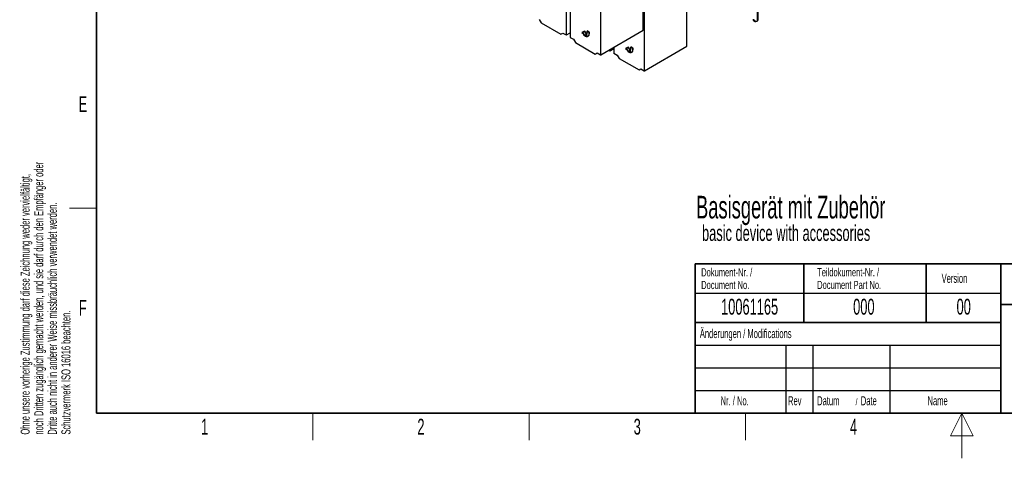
# Paper-space layout 'Blatt4' of a CAD drawing. Header units: millimetres. Extents: x 5 to 418, y 2 to 292.
# Tile 1 of 102: x 9 to 226, y 2 to 99. Entities that reach past the tile are written whole.
import ezdxf

# ---------------------------------------------------------------- set-up
doc = ezdxf.new("R2010")
doc.units = ezdxf.units.MM
doc.layers.add('SLD-0', color=7, linetype='Continuous')
doc.styles.add('SLDTEXTSTYLE0', font='TXT', dxfattribs={"width": 0.605})

psp = doc.layouts.new('Blatt4')

# ---------------------------------------------------------------- linework, layer by layer
at = {"color": 7, "linetype": 'Continuous', "lineweight": 18}
for p, q in [((171.81, 228.56), (171.81, 98.6)), ((129.67, 95.52), (129.67, 113.41)), ((129.71, 113.41), (129.71, 95.52)), ((130.57, 112.89), (130.57, 95)), ((137.24, 91.15), (137.24, 109.04)), ((137.29, 109.04), (137.29, 91.15)), ((146.89, 87.62), (146.89, 105.51)), ((146.94, 105.51), (146.94, 87.62)), ((134.31, 96.05), (134.28, 96.04)), ((134.74, 95.8), (134.72, 95.79)), ((133.74, 95.4), (133.72, 95.39)), ((133.93, 95.29), (133.91, 95.28)), ((139.32, 91.99), (139.32, 92.32)), ((139.37, 92.35), (139.37, 91.99)), ((140.22, 92.84), (140.22, 91.47)), ((143.39, 91.87), (143.37, 91.85)), ((143.58, 91.76), (143.56, 91.74)), ((143.96, 92.52), (143.93, 92.51)), ((144.39, 92.27), (144.37, 92.26))]:
    psp.add_line(p, q, dxfattribs=at)
at = {"color": 7, "linetype": 'Continuous', "lineweight": 25}
for p, q in [((172.01, 98.87), (172.01, 228.84)), ((130.56, 112.91), (130.56, 95.02)), ((146.68, 96.6), (146.68, 109.76)), ((156.33, 93.07), (156.33, 106.22)), ((123.72, 98.96), (124.15, 98.21)), ((124.15, 98.21), (128.51, 95.69)), ((171.1, 98.66), (171.34, 98.52)), ((171.76, 98.56), (171.81, 98.6)), ((128.51, 95.69), (128.95, 95.94)), ((128.95, 95.94), (129.67, 95.52)), ((129.71, 95.52), (130.56, 96.01)), ((133.69, 96.38), (133.11, 96.04)), ((133.13, 96.05), (133.11, 96.04)), ((133.11, 96.04), (133.43, 95.85)), ((133.69, 96.38), (133.13, 96.05)), ((133.13, 96.05), (133.45, 95.87)), ((133.19, 96.03), (133.69, 96.32)), ((133.46, 95.88), (133.19, 96.03)), ((133.45, 95.87), (133.43, 95.85)), ((134.28, 95.36), (133.69, 96.38)), ((133.72, 96.33), (133.69, 96.32)), ((133.69, 96.32), (134.2, 95.45)), ((133.72, 96.33), (134.22, 95.46)), ((134.2, 95.81), (134.17, 95.79)), ((134.17, 95.79), (134.2, 95.75)), ((134.2, 95.81), (134.22, 95.77)), ((134.75, 96.17), (134.28, 96.45)), ((134.28, 96.45), (134.28, 96.04)), ((134.31, 96.43), (134.31, 96.05)), ((134.34, 96.4), (134.32, 96.39)), ((134.32, 96.02), (134.32, 96.39)), ((134.32, 96.39), (134.72, 96.15)), ((134.34, 96.4), (134.74, 96.17)), ((134.74, 96.17), (134.72, 96.15)), ((134.72, 96.15), (134.72, 95.79)), ((134.74, 96.17), (134.74, 95.8)), ((134.75, 95.77), (134.75, 96.17)), ((137.29, 91.15), (146.65, 96.56)), ((130.57, 95), (131.29, 94.58)), ((131.29, 94.58), (131.72, 93.84)), ((131.72, 93.84), (136.09, 91.32)), ((133.91, 95.32), (133.72, 95.43)), ((133.72, 95.39), (133.91, 95.28)), ((133.74, 95.4), (133.93, 95.29)), ((134.2, 95.45), (133.93, 95.6)), ((133.97, 95.49), (133.95, 95.48)), ((133.95, 95.48), (133.98, 95.46)), ((133.99, 95.56), (133.97, 95.54)), ((133.97, 95.54), (134.28, 95.36)), ((133.97, 95.49), (133.97, 95.49)), ((133.99, 95.56), (134.26, 95.4)), ((134.22, 95.46), (134.2, 95.45)), ((134.48, 95.26), (134.5, 95.27)), ((136.09, 91.32), (136.52, 91.57)), ((136.52, 91.57), (137.24, 91.15)), ((139.03, 92.16), (139.32, 91.99)), ((139.37, 91.99), (140.21, 92.48)), ((140.21, 92.84), (140.21, 91.48)), ((140.22, 91.47), (140.94, 91.05)), ((143.34, 92.85), (142.75, 92.51)), ((142.78, 92.52), (142.75, 92.51)), ((142.75, 92.51), (143.08, 92.32)), ((143.34, 92.85), (142.78, 92.52)), ((142.78, 92.52), (143.1, 92.34)), ((142.84, 92.5), (143.34, 92.79)), ((143.11, 92.34), (142.84, 92.5)), ((143.1, 92.34), (143.08, 92.32)), ((143.93, 91.83), (143.34, 92.85)), ((143.37, 92.8), (143.34, 92.79)), ((143.34, 92.79), (143.85, 91.92)), ((143.37, 92.8), (143.87, 91.93)), ((143.56, 91.79), (143.37, 91.89)), ((143.37, 91.85), (143.56, 91.74)), ((143.39, 91.87), (143.58, 91.76)), ((143.85, 91.92), (143.58, 92.07)), ((143.62, 91.96), (143.6, 91.95)), ((143.6, 91.95), (143.63, 91.93)), ((143.64, 92.02), (143.61, 92.01)), ((143.61, 92.01), (143.93, 91.83)), ((143.62, 91.96), (143.62, 91.96)), ((143.64, 92.02), (143.91, 91.87)), ((143.85, 92.28), (143.82, 92.26)), ((143.82, 92.26), (143.85, 92.22)), ((143.85, 92.28), (143.87, 92.23)), ((143.87, 91.93), (143.85, 91.92)), ((144.4, 92.64), (143.93, 92.92)), ((143.93, 92.92), (143.93, 92.51)), ((143.96, 92.9), (143.96, 92.52)), ((143.99, 92.87), (143.97, 92.85)), ((143.97, 92.49), (143.97, 92.85)), ((143.97, 92.85), (144.37, 92.62)), ((143.99, 92.87), (144.39, 92.64)), ((144.13, 91.73), (144.15, 91.74)), ((144.39, 92.64), (144.37, 92.62)), ((144.37, 92.62), (144.37, 92.26)), ((144.39, 92.64), (144.39, 92.27)), ((144.4, 92.23), (144.4, 92.64)), ((146.94, 87.62), (156.3, 93.03)), ((140.94, 91.05), (141.37, 90.31)), ((141.37, 90.31), (145.74, 87.79)), ((145.74, 87.79), (146.17, 88.04)), ((146.17, 88.04), (146.89, 87.62))]:
    psp.add_line(p, q, dxfattribs=at)
for centre, radius, start, end in [((171.34, 98.99), 0.411, 173.7012, 234.9867), ((171.53, 98.85), 0.364, 170.786, 309.2033), ((171.68, 98.9), 0.335, 294.3747, 354.3052), ((134.07, 95.93), 0.649, 186.8334, 237.1491), ((134.09, 95.94), 0.649, 186.8334, 237.1491), ((134.02, 95.9), 0.563, 182.6055, 237.3945), ((134.22, 95.71), 0.502, 230.7967, 9.214), ((134.24, 95.68), 0.524, 230.7967, 9.214), ((134.02, 96.01), 0.268, 305.698, 5.6204), ((134.04, 96.03), 0.268, 305.698, 5.6204), ((134.03, 95.99), 0.293, 305.698, 5.6204), ((134.2, 95.73), 0.551, 304.0564, 7.2558), ((134.39, 95.61), 0.458, 180.6553, 196.5456), ((134.28, 95.78), 0.604, 234.3824, 294.3071), ((134.44, 95.63), 0.483, 184.529, 196.2958), ((134.41, 95.6), 0.451, 187.2404, 198.2668), ((143.72, 92.4), 0.649, 186.8334, 237.1491), ((143.74, 92.41), 0.649, 186.8334, 237.1491), ((143.67, 92.37), 0.563, 182.6055, 237.3945), ((143.87, 92.17), 0.502, 230.7967, 9.214), ((143.89, 92.15), 0.524, 230.7967, 9.214), ((144.04, 92.08), 0.458, 180.6553, 196.5456), ((143.93, 92.25), 0.604, 234.3824, 294.3071), ((144.09, 92.1), 0.483, 184.529, 196.2958), ((144.06, 92.07), 0.451, 187.2404, 198.2668), ((143.67, 92.48), 0.268, 305.698, 5.6204), ((143.69, 92.49), 0.268, 305.698, 5.6204), ((143.68, 92.46), 0.293, 305.698, 5.6204), ((143.85, 92.2), 0.551, 304.0564, 7.2558)]:
    psp.add_arc(centre, radius, start, end, dxfattribs=at)
for centre, major_axis, ratio, start_param, end_param in [((146.65, 96.58), (0.0171, 0.0286), 0.587369, 3.9534, 5.506743), ((129.69, 95.54), (0.0333, 0.0005), 0.587275, 3.917956, 5.471299), ((130.59, 95.02), (0.0333, 0.0005), 0.587275, 3.132557, 3.917956), ((139.34, 92), (0.0333, 0.0005), 0.587275, 3.917956, 5.471299), ((140.24, 91.48), (0.0333, 0.0005), 0.587275, 3.132557, 3.917956), ((156.3, 93.05), (0.0171, 0.0286), 0.587369, 3.9534, 5.506743), ((137.27, 91.16), (0.0333, 0.0005), 0.587275, 3.917956, 5.471299), ((146.92, 87.63), (0.0333, 0.0005), 0.587275, 3.917956, 5.471299)]:
    psp.add_ellipse(centre, major_axis=major_axis, ratio=ratio, start_param=start_param, end_param=end_param, dxfattribs=at)
at = {"layer": 'SLD-0', "lineweight": 35}
for p, q in [((26, 282.5), (26, 12)), ((158.12, 45), (225.62, 45)), ((158.12, 45), (158.12, 32)), ((182.12, 45), (182.12, 32)), ((209.12, 45), (209.12, 32)), ((225.62, 45), (225.62, 32)), ((225.62, 45), (266.33, 45)), ((225.62, 45), (225.62, 36)), ((225.62, 36), (266.33, 36)), ((225.62, 36), (225.62, 12)), ((158.12, 32), (158.12, 12)), ((158.12, 32), (225.62, 32)), ((225.62, 32), (225.62, 12)), ((26, 12), (408, 12)), ((158.12, 12), (225.62, 12)), ((225.62, 12), (266.33, 12))]:
    psp.add_line(p, q, dxfattribs=at)
at = {"layer": 'SLD-0', "lineweight": 18}
for p, q in [((20, 57.25), (26, 57.25)), ((73.75, 6), (73.75, 12)), ((121.5, 6), (121.5, 12)), ((169.25, 6), (169.25, 12)), ((217, 12), (214.5, 7)), ((217, 2), (217, 12)), ((219.5, 7), (217, 12)), ((214.5, 7), (219.5, 7))]:
    psp.add_line(p, q, dxfattribs=at)
at = {"layer": 'SLD-0'}
for p, q in [((158.12, 38.5), (225.62, 38.5)), ((158.12, 27), (225.62, 27)), ((178.12, 27), (178.12, 12)), ((184.12, 27), (184.12, 12)), ((201.12, 27), (201.12, 12)), ((158.12, 22), (225.62, 22)), ((158.12, 17), (225.62, 17))]:
    psp.add_line(p, q, dxfattribs=at)
at = {"layer": 'SLD-0', "lineweight": 25}
psp.add_line((158.12, 32), (225.62, 32), dxfattribs=at)

# ---------------------------------------------------------------- texts
at = {"layer": 'SLD-0', "char_height": 2, "attachment_point": 1, "rotation": 90, "style": 'SLDTEXTSTYLE0'}
for s, insert in [('noch Dritten zugänglich gemacht werden, und sie darf durch den Empfänger oder', (12.23, 7.24)), ('Ohne unsere vorherige Zustimmung darf diese Zeichnung weder vervielfältigt,', (9.23, 7.24)), ('Dritte auch nicht in anderer Weise missbräuchlich verwendet werden.', (15.23, 7.24)), ('Schutzvermerk ISO 16016 beachten.', (18.23, 7.24))]:
    psp.add_mtext(s, dxfattribs=dict(at, insert=insert))
at = {"layer": 'SLD-0', "style": 'SLDTEXTSTYLE0'}
for s, insert, char_height, attachment_point in [('E', (22.98, 82), 3.5, 2), ('Basisgerät mit Zubehör', (158.33, 59.99), 5, 1), ('basic device with accessories', (159.65, 53.52), 3.5, 1), ('Dokument-Nr. /', (159.47, 43.99), 1.8, 1), ('Teildokument-Nr. /', (185.07, 44.01), 1.8, 1), ('Version', (212.55, 42.76), 2, 1), ('Document No.', (159.47, 41.19), 1.8, 1), ('Document Part No.', (185.07, 41.21), 1.8, 1), ('F', (22.95, 37), 3.5, 2), ('10061165', (170.16, 37.24), 3.5, 2), ('000', (195.38, 37.24), 3.5, 2), ('00', (217.42, 37.25), 3.5, 2), ('Änderungen / Modifications', (159.17, 30.56), 2, 1), ('Nr. / No.', (163.75, 15.72), 2, 1), ('Rev', (178.64, 15.72), 2, 1), ('Datum', (185.06, 15.72), 2, 1), ('/', (193.55, 15.22), 1.5, 1), ('Date', (194.7, 15.72), 2, 1), ('Name', (209.43, 15.73), 2, 1), ('1', (49.85, 10.74), 3.5, 2), ('2', (97.6, 10.74), 3.5, 2), ('3', (145.35, 10.74), 3.5, 2), ('4', (193.1, 10.74), 3.5, 2)]:
    psp.add_mtext(s, dxfattribs=dict(at, insert=insert, char_height=char_height, attachment_point=attachment_point))

doc.saveas('drawing.dxf')
